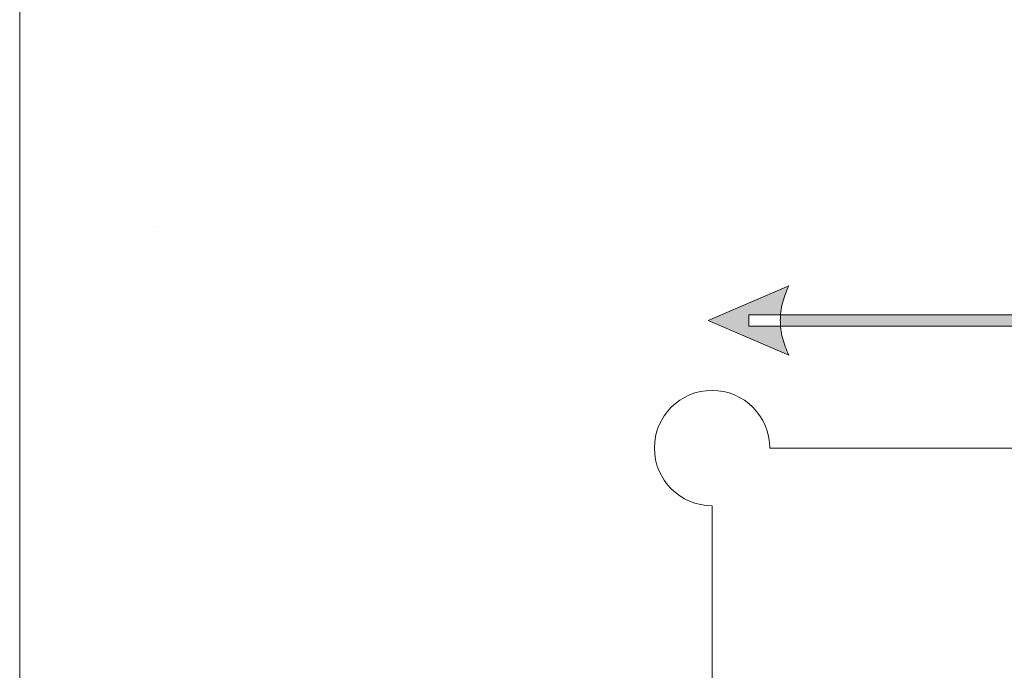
# Model space of a CAD drawing. Header units: millimetres. Extents: x 4 to 594, y -297 to -6.
# Tile 92 of 134: x 412 to 455, y -172 to -144. Entities that reach past the tile are written whole.
import ezdxf

# ---------------------------------------------------------------- set-up
doc = ezdxf.new("R2010")
doc.units = ezdxf.units.MM
doc.header["$MEASUREMENT"] = 0
doc.layers.add('Layer 1', color=7, linetype='Continuous', lineweight=0)

# ---------------------------------------------------------------- blocks, each defined once
blk = doc.blocks.new('Block_38')
at = {"layer": 'Layer 1', "true_color": 0x010101, "transparency": 33554687}
h = blk.add_hatch(color=18, dxfattribs=at)
edge = h.paths.add_edge_path()
edge.add_spline(control_points=[(532.118, -157.032), (532.118, -157.032), (528.618, -158.532), (528.618, -158.532), (528.618, -158.532), (528.664, -158.438), (528.664, -158.438), (528.664, -158.438), (528.706, -158.344), (528.706, -158.344), (528.706, -158.344), (528.746, -158.25), (528.746, -158.25), (528.746, -158.25), (528.782, -158.157), (528.782, -158.157), (528.782, -158.157), (528.816, -158.063), (528.816, -158.063), (528.816, -158.063), (528.847, -157.969), (528.847, -157.969), (528.847, -157.969), (528.875, -157.875), (528.875, -157.875), (528.875, -157.875), (528.899, -157.782), (528.899, -157.782), (528.899, -157.782), (528.921, -157.688), (528.921, -157.688), (528.921, -157.688), (528.941, -157.594), (528.941, -157.594), (528.941, -157.594), (528.957, -157.5), (528.957, -157.5), (528.957, -157.5), (528.97, -157.407), (528.97, -157.407), (528.97, -157.407), (528.98, -157.313), (528.98, -157.313), (528.98, -157.313), (528.987, -157.219), (528.987, -157.219), (528.987, -157.219), (528.992, -157.125), (528.992, -157.125), (528.992, -157.125), (528.993, -157.032), (528.993, -157.032), (528.993, -157.032), (528.992, -156.938), (528.992, -156.938), (528.992, -156.938), (528.987, -156.844), (528.987, -156.844), (528.987, -156.844), (528.98, -156.75), (528.98, -156.75), (528.98, -156.75), (528.97, -156.657), (528.97, -156.657), (528.97, -156.657), (528.957, -156.563), (528.957, -156.563), (528.957, -156.563), (528.941, -156.469), (528.941, -156.469), (528.941, -156.469), (528.921, -156.375), (528.921, -156.375), (528.921, -156.375), (528.899, -156.282), (528.899, -156.282), (528.899, -156.282), (528.875, -156.188), (528.875, -156.188), (528.875, -156.188), (528.847, -156.094), (528.847, -156.094), (528.847, -156.094), (528.816, -156), (528.816, -156), (528.816, -156), (528.782, -155.907), (528.782, -155.907), (528.782, -155.907), (528.746, -155.813), (528.746, -155.813), (528.746, -155.813), (528.706, -155.719), (528.706, -155.719), (528.706, -155.719), (528.664, -155.625), (528.664, -155.625), (528.664, -155.625), (528.618, -155.532), (528.618, -155.532), (528.618, -155.532), (528.618, -155.532), (528.618, -155.532), (528.618, -155.532), (532.118, -157.032), (532.118, -157.032)], knot_values=[0, 0, 0, 0, 1, 1, 1, 2, 2, 2, 3, 3, 3, 4, 4, 4, 5, 5, 5, 6, 6, 6, 7, 7, 7, 8, 8, 8, 9, 9, 9, 10, 10, 10, 11, 11, 11, 12, 12, 12, 13, 13, 13, 14, 14, 14, 15, 15, 15, 16, 16, 16, 17, 17, 17, 18, 18, 18, 19, 19, 19, 20, 20, 20, 21, 21, 21, 22, 22, 22, 23, 23, 23, 24, 24, 24, 25, 25, 25, 26, 26, 26, 27, 27, 27, 28, 28, 28, 29, 29, 29, 30, 30, 30, 31, 31, 31, 32, 32, 32, 33, 33, 33, 34, 34, 34, 35, 35, 35, 35], degree=3, periodic=0)
edge = h.paths.add_edge_path()
edge.add_spline(control_points=[(530.359, -157.282), (530.359, -157.282), (443.709, -157.282), (443.709, -157.282), (443.709, -157.282), (443.709, -156.782), (443.709, -156.782), (443.709, -156.782), (530.359, -156.782), (530.359, -156.782), (530.359, -156.782), (530.359, -157.282), (530.359, -157.282), (530.359, -157.282), (530.359, -157.282), (530.359, -157.282)], knot_values=[0, 0, 0, 0, 1, 1, 1, 2, 2, 2, 3, 3, 3, 4, 4, 4, 5, 5, 5, 5], degree=3, periodic=0)
edge = h.paths.add_edge_path()
edge.add_spline(control_points=[(441.95, -157.032), (441.95, -157.032), (445.45, -155.532), (445.45, -155.532), (445.45, -155.532), (445.45, -155.532), (445.45, -155.532), (445.45, -155.532), (445.404, -155.625), (445.404, -155.625), (445.404, -155.625), (445.362, -155.719), (445.362, -155.719), (445.362, -155.719), (445.322, -155.813), (445.322, -155.813), (445.322, -155.813), (445.286, -155.907), (445.286, -155.907), (445.286, -155.907), (445.252, -156), (445.252, -156), (445.252, -156), (445.221, -156.094), (445.221, -156.094), (445.221, -156.094), (445.193, -156.188), (445.193, -156.188), (445.193, -156.188), (445.168, -156.282), (445.168, -156.282), (445.168, -156.282), (445.146, -156.375), (445.146, -156.375), (445.146, -156.375), (445.127, -156.469), (445.127, -156.469), (445.127, -156.469), (445.111, -156.563), (445.111, -156.563), (445.111, -156.563), (445.098, -156.657), (445.098, -156.657), (445.098, -156.657), (445.088, -156.75), (445.088, -156.75), (445.088, -156.75), (445.081, -156.844), (445.081, -156.844), (445.081, -156.844), (445.076, -156.938), (445.076, -156.938), (445.076, -156.938), (445.075, -157.032), (445.075, -157.032), (445.075, -157.032), (445.076, -157.125), (445.076, -157.125), (445.076, -157.125), (445.081, -157.219), (445.081, -157.219), (445.081, -157.219), (445.088, -157.313), (445.088, -157.313), (445.088, -157.313), (445.098, -157.407), (445.098, -157.407), (445.098, -157.407), (445.111, -157.5), (445.111, -157.5), (445.111, -157.5), (445.127, -157.594), (445.127, -157.594), (445.127, -157.594), (445.146, -157.688), (445.146, -157.688), (445.146, -157.688), (445.168, -157.782), (445.168, -157.782), (445.168, -157.782), (445.193, -157.875), (445.193, -157.875), (445.193, -157.875), (445.221, -157.969), (445.221, -157.969), (445.221, -157.969), (445.252, -158.063), (445.252, -158.063), (445.252, -158.063), (445.286, -158.157), (445.286, -158.157), (445.286, -158.157), (445.322, -158.25), (445.322, -158.25), (445.322, -158.25), (445.362, -158.344), (445.362, -158.344), (445.362, -158.344), (445.404, -158.438), (445.404, -158.438), (445.404, -158.438), (445.45, -158.532), (445.45, -158.532), (445.45, -158.532), (441.95, -157.032), (441.95, -157.032), (441.95, -157.032), (441.95, -157.032), (441.95, -157.032)], knot_values=[0, 0, 0, 0, 1, 1, 1, 2, 2, 2, 3, 3, 3, 4, 4, 4, 5, 5, 5, 6, 6, 6, 7, 7, 7, 8, 8, 8, 9, 9, 9, 10, 10, 10, 11, 11, 11, 12, 12, 12, 13, 13, 13, 14, 14, 14, 15, 15, 15, 16, 16, 16, 17, 17, 17, 18, 18, 18, 19, 19, 19, 20, 20, 20, 21, 21, 21, 22, 22, 22, 23, 23, 23, 24, 24, 24, 25, 25, 25, 26, 26, 26, 27, 27, 27, 28, 28, 28, 29, 29, 29, 30, 30, 30, 31, 31, 31, 32, 32, 32, 33, 33, 33, 34, 34, 34, 35, 35, 35, 36, 36, 36, 36], degree=3, periodic=0)
at = {"layer": 'Layer 1', "color": 242, "lineweight": 9, "true_color": 0xe32227}
blk.add_line((417.95, -152.969), (417.95, -152.969), dxfattribs=at)
blk.add_line((417.95, -152.969), (417.95, -152.969), dxfattribs=at)
at = {"layer": 'Layer 1', "color": 240, "lineweight": 0, "true_color": 0xed2224}
blk.add_open_spline([(415.13, -121.133), (415.13, -121.133), (559.107, -121.133), (559.107, -121.133), (560.763, -121.133), (562.118, -122.488), (562.118, -124.144), (562.118, -124.144), (562.118, -232.566), (562.118, -232.566), (562.118, -232.566), (532.118, -232.566), (532.118, -232.566), (532.118, -232.566), (532.118, -165.066), (532.118, -165.066), (533.499, -165.066), (534.618, -163.947), (534.618, -162.566), (534.618, -161.186), (533.499, -160.066), (532.118, -160.066), (530.738, -160.066), (529.618, -161.186), (529.618, -162.566), (529.618, -162.566), (444.618, -162.566), (444.618, -162.566), (444.618, -161.186), (443.499, -160.066), (442.118, -160.066), (440.738, -160.066), (439.618, -161.186), (439.618, -162.566), (439.618, -163.947), (440.738, -165.066), (442.118, -165.066), (442.118, -165.066), (442.118, -232.566), (442.118, -232.566), (442.118, -232.566), (412.118, -232.566), (412.118, -232.566), (412.118, -232.566), (412.118, -124.144), (412.118, -124.144), (412.118, -122.488), (413.473, -121.133), (415.13, -121.133)], degree=3, knots=[0, 0, 0, 0, 1, 1, 1, 2, 2, 2, 3, 3, 3, 4, 4, 4, 5, 5, 5, 6, 6, 6, 7, 7, 7, 8, 8, 8, 9, 9, 9, 10, 10, 10, 11, 11, 11, 12, 12, 12, 13, 13, 13, 14, 14, 14, 15, 15, 15, 16, 16, 16, 16], dxfattribs=at)
at = {"layer": 'Layer 1'}
for points, knots in [([(441.95, -157.032), (441.95, -157.032), (445.45, -155.532), (445.45, -155.532), (445.45, -155.532), (445.45, -155.532), (445.45, -155.532), (445.45, -155.532), (445.404, -155.625), (445.404, -155.625), (445.404, -155.625), (445.362, -155.719), (445.362, -155.719), (445.362, -155.719), (445.322, -155.813), (445.322, -155.813), (445.322, -155.813), (445.286, -155.907), (445.286, -155.907), (445.286, -155.907), (445.252, -156), (445.252, -156), (445.252, -156), (445.221, -156.094), (445.221, -156.094), (445.221, -156.094), (445.193, -156.188), (445.193, -156.188), (445.193, -156.188), (445.168, -156.282), (445.168, -156.282), (445.168, -156.282), (445.146, -156.375), (445.146, -156.375), (445.146, -156.375), (445.127, -156.469), (445.127, -156.469), (445.127, -156.469), (445.111, -156.563), (445.111, -156.563), (445.111, -156.563), (445.098, -156.657), (445.098, -156.657), (445.098, -156.657), (445.088, -156.75), (445.088, -156.75), (445.088, -156.75), (445.081, -156.844), (445.081, -156.844), (445.081, -156.844), (445.076, -156.938), (445.076, -156.938), (445.076, -156.938), (445.075, -157.032), (445.075, -157.032), (445.075, -157.032), (445.076, -157.125), (445.076, -157.125), (445.076, -157.125), (445.081, -157.219), (445.081, -157.219), (445.081, -157.219), (445.088, -157.313), (445.088, -157.313), (445.088, -157.313), (445.098, -157.407), (445.098, -157.407), (445.098, -157.407), (445.111, -157.5), (445.111, -157.5), (445.111, -157.5), (445.127, -157.594), (445.127, -157.594), (445.127, -157.594), (445.146, -157.688), (445.146, -157.688), (445.146, -157.688), (445.168, -157.782), (445.168, -157.782), (445.168, -157.782), (445.193, -157.875), (445.193, -157.875), (445.193, -157.875), (445.221, -157.969), (445.221, -157.969), (445.221, -157.969), (445.252, -158.063), (445.252, -158.063), (445.252, -158.063), (445.286, -158.157), (445.286, -158.157), (445.286, -158.157), (445.322, -158.25), (445.322, -158.25), (445.322, -158.25), (445.362, -158.344), (445.362, -158.344), (445.362, -158.344), (445.404, -158.438), (445.404, -158.438), (445.404, -158.438), (445.45, -158.532), (445.45, -158.532), (445.45, -158.532), (441.95, -157.032), (441.95, -157.032), (441.95, -157.032), (441.95, -157.032), (441.95, -157.032)], [0, 0, 0, 0, 1, 1, 1, 2, 2, 2, 3, 3, 3, 4, 4, 4, 5, 5, 5, 6, 6, 6, 7, 7, 7, 8, 8, 8, 9, 9, 9, 10, 10, 10, 11, 11, 11, 12, 12, 12, 13, 13, 13, 14, 14, 14, 15, 15, 15, 16, 16, 16, 17, 17, 17, 18, 18, 18, 19, 19, 19, 20, 20, 20, 21, 21, 21, 22, 22, 22, 23, 23, 23, 24, 24, 24, 25, 25, 25, 26, 26, 26, 27, 27, 27, 28, 28, 28, 29, 29, 29, 30, 30, 30, 31, 31, 31, 32, 32, 32, 33, 33, 33, 34, 34, 34, 35, 35, 35, 36, 36, 36, 36]), ([(530.359, -157.282), (530.359, -157.282), (443.709, -157.282), (443.709, -157.282), (443.709, -157.282), (443.709, -156.782), (443.709, -156.782), (443.709, -156.782), (530.359, -156.782), (530.359, -156.782), (530.359, -156.782), (530.359, -157.282), (530.359, -157.282), (530.359, -157.282), (530.359, -157.282), (530.359, -157.282)], [0, 0, 0, 0, 1, 1, 1, 2, 2, 2, 3, 3, 3, 4, 4, 4, 5, 5, 5, 5])]:
    blk.add_open_spline(points, degree=3, knots=knots, dxfattribs=at)
blk = doc.blocks.new('Block_0')
at = {"layer": 'Layer 1'}
blk.add_blockref('Block_38', (0, 0), dxfattribs=at)

msp = doc.modelspace()

# ---------------------------------------------------------------- block references
at = {"layer": 'Layer 1'}
msp.add_blockref('Block_0', (0, 0), dxfattribs=at)

doc.saveas('drawing.dxf')
